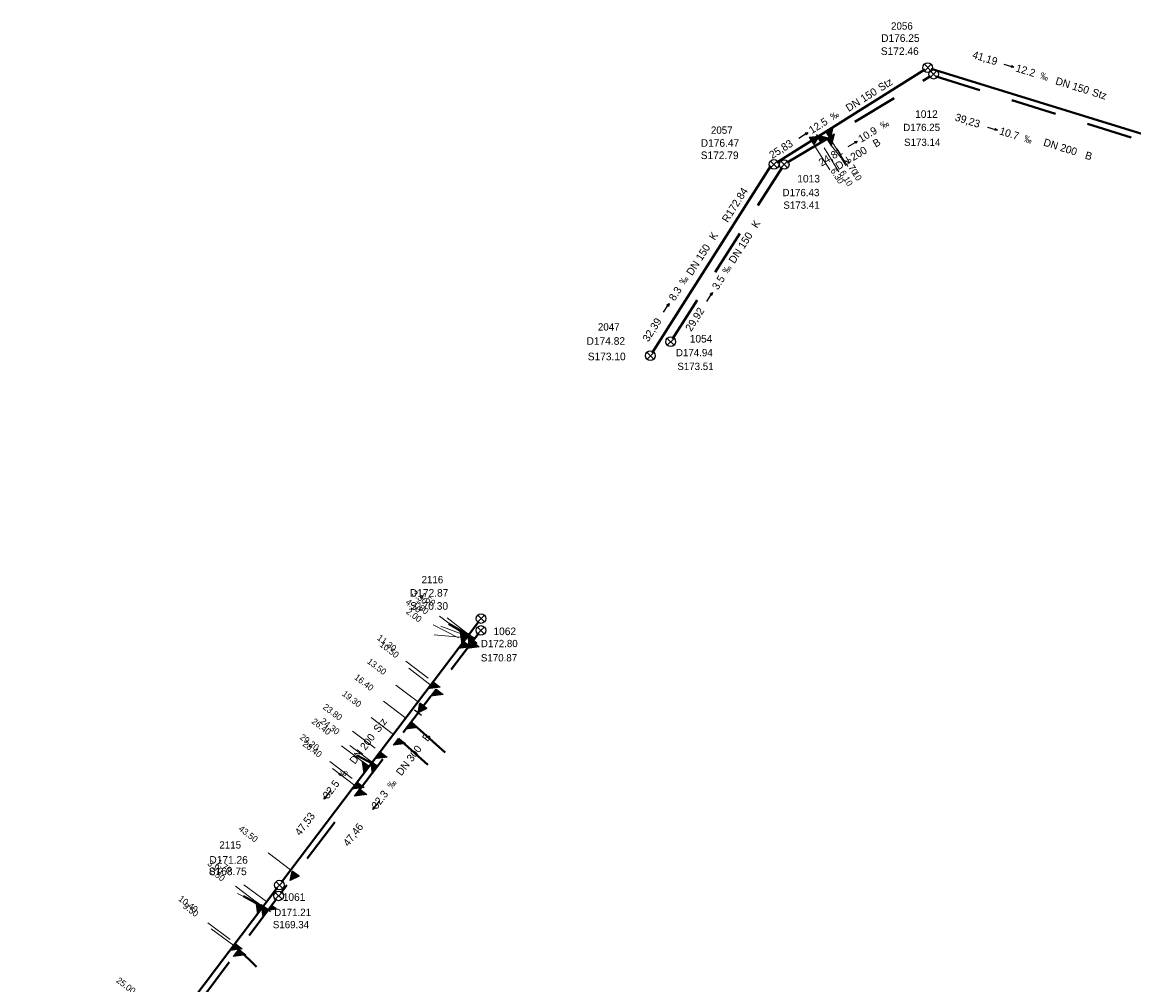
# Model space of a CAD drawing. Header units: millimetres. Extents: x 3490434 to 3491273, y 5754222 to 5754907.
# Tile 6 of 17: x 3490467 to 3490625, y 5754514 to 5754651. Entities that reach past the tile are written whole.
import ezdxf

# ---------------------------------------------------------------- set-up
doc = ezdxf.new("R2010")
doc.units = ezdxf.units.MM
for name, color, linetype in [('Default_kanal_anschluss_l', 7, 'Continuous'), ('Default_kanal_anschluss_s', 7, 'Continuous'), ('Default_kanal_anschluss_t', 7, 'Continuous'), ('Default_kanal_haltungen_l', 7, 'Continuous'), ('Default_kanal_haltungen_s', 7, 'Continuous'), ('Default_kanal_haltungen_t', 7, 'Continuous'), ('Default_kanal_schacht_s', 7, 'Continuous'), ('Default_kanal_schacht_t', 7, 'Continuous')]:
    doc.layers.add(name, color=color, linetype=linetype)
doc.styles.get("Standard").update_dxf_attribs({"font": 'ARIALN.TTF'})

# ---------------------------------------------------------------- blocks, each defined once
blk = doc.blocks.new('Schacht 1001')
at = {"color": 254, "true_color": 0xd3d3d3}
for p, q in [((0.35, 0.35), (-0.35, -0.35)), ((-0.35, 0.35), (0.35, -0.35))]:
    blk.add_line(p, q, dxfattribs=at)
blk.add_circle((0, 0), 0.5, dxfattribs=at)
blk = doc.blocks.new('Promille Kanalhaltung')
at = {"color": 254, "true_color": 0xd3d3d3, "insert": (-1.05, 0), "char_height": 1, "attachment_point": 1, "rotation": 90}
blk.add_mtext_dynamic_manual_height_columns('‰', width=1.5118, gutter_width=12.5, heights=[0], dxfattribs=at)
blk = doc.blocks.new('Fließrichtung Kanalhaltung')
at = {"true_color": 0xd3d3d3}
blk.add_hatch(color=254, dxfattribs=at).paths.add_polyline_path([(0.23, 0.5), (-0.22, 0.5), (0, 0)])
at = {"color": 254, "true_color": 0xd3d3d3}
for p, q in [((0, 0), (-0.22, 0.5)), ((0.23, 0.5), (-0.22, 0.5)), ((0, 2.15), (0, 0.5)), ((0.23, 0.5), (0, 0))]:
    blk.add_line(p, q, dxfattribs=at)
blk = doc.blocks.new('Einlass links')
at = {"true_color": 0xd3d3d3}
blk.add_hatch(color=254, dxfattribs=at).paths.add_polyline_path([(0, 0.62), (0, 0), (-0.62, 0)])
at = {"color": 254, "true_color": 0xd3d3d3}
for p, q in [((-0.62, 0), (0, 0.62)), ((0, 0), (-0.62, 0)), ((0, 0.62), (0, 0))]:
    blk.add_line(p, q, dxfattribs=at)
blk = doc.blocks.new('Einlass rechts')
at = {"true_color": 0xd3d3d3}
blk.add_hatch(color=254, dxfattribs=at).paths.add_polyline_path([(0, 0.62), (0, 0), (0.62, 0)])
at = {"color": 254, "true_color": 0xd3d3d3}
for p, q in [((0, 0.62), (0, 0)), ((0.62, 0), (0, 0.62)), ((0, 0), (0.62, 0))]:
    blk.add_line(p, q, dxfattribs=at)
blk = doc.blocks.new('Einlass rechts verdeckelt')
at = {"true_color": 0xd3d3d3}
blk.add_hatch(color=254, dxfattribs=at).paths.add_polyline_path([(-0.62, 0), (0, 0), (0, 0.62)])
at = {"color": 254, "true_color": 0xd3d3d3}
for p, q in [((0, 0.62), (-0.62, 0)), ((-0.62, 0), (0, 0)), ((-0.31, 0.62), (0.31, 0.62)), ((0, 0), (0, 0.62))]:
    blk.add_line(p, q, dxfattribs=at)
blk = doc.blocks.new('Einlass oben')
at = {"true_color": 0xd3d3d3}
blk.add_hatch(color=254, dxfattribs=at).paths.add_polyline_path([(0, 0.62), (-0.31, 0), (0.31, 0)])
at = {"color": 254, "true_color": 0xd3d3d3}
for p, q in [((-0.31, 0), (0, 0.62)), ((-0.31, 0), (0.31, 0)), ((0, 0.62), (0.31, 0))]:
    blk.add_line(p, q, dxfattribs=at)
blk = doc.blocks.new('Einlass oben verdeckelt')
at = {"true_color": 0xd3d3d3}
blk.add_hatch(color=254, dxfattribs=at).paths.add_polyline_path([(0, 0.62), (-0.31, 0), (0.31, 0)])
at = {"color": 254, "true_color": 0xd3d3d3}
for p, q in [((-0.31, 0), (0, 0.62)), ((-0.31, 0.62), (0.31, 0.62)), ((-0.31, 0), (0.31, 0)), ((0, 0.62), (0.31, 0))]:
    blk.add_line(p, q, dxfattribs=at)

msp = doc.modelspace()

# ---------------------------------------------------------------- linework, layer by layer
at = {"layer": 'Default_kanal_anschluss_l', "color": 13, "lineweight": 13, "true_color": 0xbe6e6e}
for points in [[(3490581.94, 5754634.9), (3490584.07, 5754631.52)], [(3490579.91, 5754633.62), (3490582.04, 5754630.24)], [(3490526.56, 5754566.75), (3490529.75, 5754564.34)], [(3490525.66, 5754565.56), (3490529.27, 5754563.7)], [(3490521.74, 5754560.37), (3490524.93, 5754557.96)], [(3490514.2, 5754550.4), (3490517.39, 5754547.99)], [(3490512.63, 5754548.33), (3490515.82, 5754545.92)], [(3490510.94, 5754546.1), (3490514.13, 5754543.68)], [(3490497.53, 5754528.36), (3490500.72, 5754525.95)], [(3490493.61, 5754523.17), (3490496.81, 5754520.76)]]:
    msp.add_lwpolyline(points, dxfattribs=at)
at = {"layer": 'Default_kanal_anschluss_l', "color": 152, "lineweight": 13, "true_color": 0x006eb4}
for points in [[(3490581.25, 5754633.4), (3490583.31, 5754629.98)], [(3490582.1, 5754633.92), (3490584.6, 5754630.76)], [(3490527.63, 5754566.52), (3490530.81, 5754564.09)], [(3490526.72, 5754565.33), (3490530.63, 5754563.86)], [(3490525.81, 5754564.13), (3490530.51, 5754563.7)], [(3490522.18, 5754559.36), (3490525.36, 5754556.93)], [(3490520.36, 5754556.97), (3490523.54, 5754554.55)], [(3490518.6, 5754554.67), (3490521.78, 5754552.24)], [(3490516.84, 5754552.36), (3490520.03, 5754549.93)], [(3490513.81, 5754548.38), (3490517, 5754545.96)], [(3490511.33, 5754545.12), (3490514.51, 5754542.7)], [(3490502.18, 5754533.11), (3490505.36, 5754530.68)], [(3490498.73, 5754528.54), (3490501.94, 5754526.16)], [(3490497.83, 5754527.34), (3490501.46, 5754525.51)], [(3490494.08, 5754522.28), (3490497.29, 5754519.9)]]:
    msp.add_lwpolyline(points, dxfattribs=at)
at = {"layer": 'Default_kanal_anschluss_l', "color": 152, "lineweight": 40, "true_color": 0x006eb4}
for points in [[(3490531.53, 5754563.55), (3490527.88, 5754565.7)], [(3490522.5, 5754551.7), (3490527.37, 5754547.36)], [(3490520.74, 5754549.39), (3490524.89, 5754545.6)], [(3490517.71, 5754545.41), (3490514.86, 5754546.95)], [(3490502.18, 5754524.98), (3490498.68, 5754526.96)], [(3490498.01, 5754519.36), (3490500.52, 5754516.87)]]:
    msp.add_lwpolyline(points, dxfattribs=at)
at = {"layer": 'Default_kanal_haltungen_l', "color": 13, "lineweight": 40, "true_color": 0xbe6e6e}
for points in [[(3490574.52, 5754631.29), (3490595.54, 5754644.53)], [(3490596.44, 5754644.64), (3490634.83, 5754632.75)], [(3490556.8, 5754604.24), (3490573.64, 5754630.82)], [(3490532.16, 5754566.03), (3490504.09, 5754528.92)], [(3490503.49, 5754528.12), (3490467.22, 5754480.09)]]:
    msp.add_lwpolyline(points, dxfattribs=at)
at = {"layer": 'Default_kanal_haltungen_l', "color": 152, "lineweight": 40, "true_color": 0x006eb4}
for points in [[(3490595.25, 5754642.92), (3490596.37, 5754643.6)], [(3490597.18, 5754643.54), (3490603.39, 5754641.6)], [(3490585.62, 5754637.1), (3490591.19, 5754640.47)], [(3490607.93, 5754640.18), (3490614.14, 5754638.24)], [(3490618.67, 5754636.82), (3490624.88, 5754634.88)], [(3490575.99, 5754631.28), (3490581.55, 5754634.64)], [(3490571.83, 5754625.19), (3490575.29, 5754630.6)], [(3490565.76, 5754615.71), (3490569.27, 5754621.19)], [(3490559.69, 5754606.23), (3490563.2, 5754611.71)], [(3490532.13, 5754564.34), (3490528.19, 5754559.17)], [(3490525.31, 5754555.39), (3490521.37, 5754550.21)], [(3490518.49, 5754546.43), (3490514.55, 5754541.26)], [(3490511.67, 5754537.48), (3490507.73, 5754532.3)], [(3490504.85, 5754528.52), (3490503.98, 5754527.38)], [(3490503.38, 5754526.58), (3490499.5, 5754521.36)], [(3490496.66, 5754517.55), (3490492.78, 5754512.33)]]:
    msp.add_lwpolyline(points, dxfattribs=at)

# ---------------------------------------------------------------- block references
at = {"layer": 'Default_kanal_anschluss_s'}
for name, p, xscale, yscale, rotation in [('Einlass links', (3490580.78, 5754634.17), 2.004983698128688, 2.004983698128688, 301.16), ('Einlass rechts', (3490581.46, 5754635.66), 2.004983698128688, 2.004983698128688, 302.1899999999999), ('Einlass oben', (3490579.43, 5754634.38), 2.004983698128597, 2.004983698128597, 302.1899999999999), ('Einlass rechts', (3490581.63, 5754634.69), 2.004983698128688, 2.004983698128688, 301.16), ('Einlass rechts', (3490530.47, 5754563.8), 2.004983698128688, 2.004983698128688, 142.91), ('Einlass links', (3490529.99, 5754563.16), 2.004983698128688, 2.004983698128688, 142.91), ('Einlass rechts', (3490531.53, 5754563.55), 2.004983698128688, 2.004983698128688, 142.71), ('Einlass oben', (3490531.35, 5754563.31), 2.004983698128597, 2.004983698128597, 142.71), ('Einlass links', (3490531.22, 5754563.15), 2.004983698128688, 2.004983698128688, 142.71), ('Einlass links', (3490525.65, 5754557.42), 2.004983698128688, 2.004983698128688, 142.91), ('Einlass links', (3490526.07, 5754556.39), 2.004983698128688, 2.004983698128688, 142.71), ('Einlass oben verdeckelt', (3490524.26, 5754554), 2.004983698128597, 2.004983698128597, 142.71), ('Einlass links', (3490522.5, 5754551.7), 2.004983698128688, 2.004983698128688, 142.71), ('Einlass links', (3490520.74, 5754549.39), 2.004983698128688, 2.004983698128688, 142.71), ('Einlass links', (3490518.11, 5754547.45), 2.004983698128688, 2.004983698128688, 142.91), ('Einlass rechts', (3490516.54, 5754545.37), 2.004983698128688, 2.004983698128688, 142.91), ('Einlass rechts', (3490517.71, 5754545.41), 2.004983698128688, 2.004983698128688, 142.71), ('Einlass links', (3490514.85, 5754543.14), 2.004983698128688, 2.004983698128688, 142.91), ('Einlass links', (3490515.23, 5754542.15), 2.004983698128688, 2.004983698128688, 142.71), ('Einlass oben', (3490506.08, 5754530.14), 2.004983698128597, 2.004983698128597, 142.71), ('Einlass rechts', (3490501.44, 5754525.4), 2.004983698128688, 2.004983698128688, 142.95), ('Einlass rechts', (3490502.18, 5754524.98), 2.004983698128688, 2.004983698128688, 143.37), ('Einlass rechts verdeckelt', (3490502.66, 5754525.62), 1.336655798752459, 1.336655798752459, 143.37), ('Einlass links', (3490497.52, 5754520.22), 2.004983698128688, 2.004983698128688, 142.95), ('Einlass links', (3490498.01, 5754519.36), 2.004983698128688, 2.004983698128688, 143.37)]:
    msp.add_blockref(name, p, dxfattribs=dict(at, xscale=xscale, yscale=yscale, rotation=rotation))
at = {"layer": 'Default_kanal_haltungen_s'}
for name, p, xscale, yscale, rotation in [('Fließrichtung Kanalhaltung', (3490608.21, 5754644.85), 0.6938176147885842, 0.6938176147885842, 72.83), ('Promille Kanalhaltung', (3490611.85, 5754643.2), 0.9867103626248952, 0.9867103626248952, 252.83), ('Promille Kanalhaltung', (3490582.53, 5754637.25), 0.9867103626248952, 0.9867103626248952, 302.2), ('Promille Kanalhaltung', (3490589.6, 5754635.98), 0.9867103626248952, 0.9867103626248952, 301.16), ('Fließrichtung Kanalhaltung', (3490578.9, 5754635.56), 0.6938176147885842, 0.6938176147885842, 122.2), ('Fließrichtung Kanalhaltung', (3490605.89, 5754635.9), 0.6938176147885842, 0.6938176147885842, 72.73), ('Fließrichtung Kanalhaltung', (3490585.95, 5754634.35), 0.6938176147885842, 0.6938176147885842, 121.14), ('Promille Kanalhaltung', (3490609.53, 5754634.25), 0.9867103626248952, 0.9867103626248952, 252.73), ('Promille Kanalhaltung', (3490567.56, 5754615.35), 0.9867103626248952, 0.9867103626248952, 327.38), ('Promille Kanalhaltung', (3490561.44, 5754613.8), 0.9867103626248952, 0.9867103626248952, 327.33), ('Fließrichtung Kanalhaltung', (3490565.34, 5754612.81), 0.6938176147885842, 0.6938176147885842, 147.38), ('Fließrichtung Kanalhaltung', (3490559.21, 5754611.26), 0.6938176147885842, 0.6938176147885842, 147.33), ('Promille Kanalhaltung', (3490512.92, 5754543.62), 0.9867103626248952, 0.9867103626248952, 322.9), ('Promille Kanalhaltung', (3490519.86, 5754542.14), 0.9867103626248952, 0.9867103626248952, 322.71), ('Fließrichtung Kanalhaltung', (3490510.13, 5754540.76), 0.6938176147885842, 0.6938176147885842, 322.9), ('Fließrichtung Kanalhaltung', (3490517.06, 5754539.29), 0.6938176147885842, 0.6938176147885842, 322.71)]:
    msp.add_blockref(name, p, dxfattribs=dict(at, xscale=xscale, yscale=yscale, rotation=rotation))
at = {"layer": 'Default_kanal_schacht_s', "xscale": 1.367398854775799, "yscale": 1.367398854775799}
for p in [(3490595.96, 5754644.79), (3490596.8, 5754643.86), (3490574.1, 5754631.03), (3490575.56, 5754631.02), (3490559.42, 5754605.81), (3490556.53, 5754603.82), (3490532.46, 5754566.43), (3490532.44, 5754564.74), (3490503.79, 5754528.52), (3490503.68, 5754526.98)]:
    msp.add_blockref('Schacht 1001', p, dxfattribs=at)

# ---------------------------------------------------------------- texts
at = {"layer": 'Default_kanal_anschluss_l', "color": 13, "true_color": 0xbe6e6e, "style": ''}
for s, height, p in [('2056', 1.036, (3490590.75, 5754650.2)), ('D176.25', 1.081, (3490589.34, 5754648.46)), ('S172.46', 1.081, (3490589.3, 5754646.6)), ('2057', 1.036, (3490565.14, 5754635.39)), ('D176.47', 1.081, (3490563.69, 5754633.54)), ('S172.79', 1.081, (3490563.69, 5754631.79))]:
    msp.add_text(s, height=height, dxfattribs=at).set_placement(p)
at = {"layer": 'Default_kanal_anschluss_l', "color": 9, "true_color": 0xc0c0c0, "style": ''}
for s, height, rotation, p in [('41,19', 1.081, 342.82, (3490602.22, 5754646.18)), ('12.2', 1.081, 342.83, (3490608.38, 5754644.28)), ('Stz', 1.081, 32.18, (3490589.33, 5754641.38)), ('DN 150', 1.081, 342.82, (3490614.03, 5754642.45)), ('DN 150', 1.081, 32.19, (3490584.73, 5754638.48)), ('Stz', 1.081, 342.82, (3490619.23, 5754640.84)), ('12.5', 1.081, 32.2, (3490579.49, 5754635.34)), ('39,23', 1.081, 342.74, (3490599.75, 5754637.29)), ('10.9', 1.081, 31.16, (3490586.49, 5754634.1)), ('10.7', 1.081, 342.73, (3490606.06, 5754635.33)), ('25,83', 1.081, 32.19, (3490573.85, 5754631.79)), ('B', 1.08, 31.15, (3490588.56, 5754633.41)), ('DN 200', 1.081, 342.74, (3490612.32, 5754633.72)), ('24,81', 1.081, 31.15, (3490580.86, 5754630.7)), ('DN 200', 1.081, 31.16, (3490583.26, 5754630.21)), ('B', 1.08, 342.77, (3490618.23, 5754631.88)), ('R172.84', 1.081, 57.66, (3490567.53, 5754622.67)), ('K', 1.08, 57.37, (3490571.71, 5754621.86)), ('K', 1.08, 57.31, (3490565.7, 5754620.15)), ('DN 150', 1.081, 57.38, (3490568.49, 5754616.83)), ('3.5', 1.081, 57.38, (3490566.12, 5754613.1))]:
    msp.add_text(s, height=height, rotation=rotation, dxfattribs=at).set_placement(p)
at = {"layer": 'Default_kanal_anschluss_l', "color": 152, "true_color": 0x006eb4, "style": ''}
for s, height, p in [('1012', 1.081, (3490594.17, 5754637.65)), ('D176.25', 1.036, (3490592.48, 5754635.78)), ('S173.14', 1.036, (3490592.6, 5754633.66)), ('1013', 1.081, (3490577.42, 5754628.46)), ('D176.43', 1.036, (3490575.32, 5754626.51)), ('S173.41', 1.036, (3490575.44, 5754624.72))]:
    msp.add_text(s, height=height, dxfattribs=at).set_placement(p)
at = {"layer": 'Default_kanal_anschluss_l', "color": 13, "true_color": 0xbe6e6e, "style": ''}
for s, p in [('8.70', (3490584.1, 5754631.46)), ('6.30', (3490582.09, 5754630.15))]:
    msp.add_text(s, height=0.901, rotation=302.19, dxfattribs=at).set_placement(p)
at = {"layer": 'Default_kanal_anschluss_l', "color": 152, "true_color": 0x006eb4, "style": ''}
for s, p in [('7.10', (3490584.68, 5754630.61)), ('6.10', (3490583.4, 5754629.84))]:
    msp.add_text(s, height=0.901, rotation=301.15, dxfattribs=at).set_placement(p)
at = {"layer": 'Default_kanal_anschluss_t', "color": 13, "true_color": 0xbe6e6e, "style": ''}
for s, rotation, p in [('8.70', 302.19, (3490584.1, 5754631.46)), ('6.30', 302.19, (3490582.09, 5754630.15)), ('3.30', 322.9, (3490522.52, 5754569.81)), ('4.10', 322.9, (3490521.64, 5754568.59)), ('11.30', 322.9, (3490517.59, 5754563.51)), ('23.80', 322.9, (3490509.88, 5754553.67)), ('26.40', 322.9, (3490508.28, 5754551.62)), ('29.20', 322.9, (3490506.59, 5754549.38)), ('3.90', 322.94, (3490493.46, 5754531.43)), ('10.40', 322.94, (3490489.35, 5754526.39)), ('25.00', 322.94, (3490480.5, 5754514.78))]:
    msp.add_text(s, height=0.901, rotation=rotation, dxfattribs=at).set_placement(p)
at = {"layer": 'Default_kanal_anschluss_t', "color": 152, "true_color": 0x006eb4, "style": ''}
for s, rotation, p in [('7.10', 301.15, (3490584.68, 5754630.61)), ('6.10', 301.15, (3490583.4, 5754629.84)), ('1.50', 322.7, (3490523.66, 5754569.55)), ('2.00', 322.7, (3490521.72, 5754567.25)), ('1.80', 322.7, (3490522.72, 5754568.37)), ('10.50', 322.7, (3490517.95, 5754562.57)), ('13.50', 322.7, (3490516.17, 5754560.17)), ('16.40', 322.7, (3490514.35, 5754557.9)), ('19.30', 322.7, (3490512.62, 5754555.57)), ('24.30', 322.7, (3490509.51, 5754551.66)), ('28.40', 322.7, (3490507, 5754548.42)), ('43.50', 322.7, (3490497.9, 5754536.36)), ('1.70', 323.36, (3490494.69, 5754531.55)), ('2.50', 323.36, (3490493.74, 5754530.38)), ('9.50', 323.36, (3490489.98, 5754525.33))]:
    msp.add_text(s, height=0.901, rotation=rotation, dxfattribs=at).set_placement(p)
at = {"layer": 'Default_kanal_haltungen_t', "color": 9, "true_color": 0xc0c0c0, "style": ''}
for s, height, rotation, p in [('41,19', 1.081, 342.82, (3490602.22, 5754646.18)), ('12.2', 1.081, 342.83, (3490608.38, 5754644.28)), ('Stz', 1.081, 32.18, (3490589.33, 5754641.38)), ('DN 150', 1.081, 342.82, (3490614.03, 5754642.45)), ('DN 150', 1.081, 32.19, (3490584.73, 5754638.48)), ('Stz', 1.081, 342.82, (3490619.23, 5754640.84)), ('12.5', 1.081, 32.2, (3490579.49, 5754635.34)), ('39,23', 1.081, 342.74, (3490599.75, 5754637.29)), ('10.9', 1.081, 31.16, (3490586.49, 5754634.1)), ('10.7', 1.081, 342.73, (3490606.06, 5754635.33)), ('25,83', 1.081, 32.19, (3490573.85, 5754631.79)), ('B', 1.08, 31.15, (3490588.56, 5754633.41)), ('DN 200', 1.081, 342.74, (3490612.32, 5754633.72)), ('24,81', 1.081, 31.15, (3490580.86, 5754630.7)), ('DN 200', 1.081, 31.16, (3490583.26, 5754630.21)), ('B', 1.08, 342.77, (3490618.23, 5754631.88)), ('R172.84', 1.081, 57.66, (3490567.53, 5754622.67)), ('K', 1.08, 57.37, (3490571.71, 5754621.86)), ('K', 1.08, 57.31, (3490565.7, 5754620.15)), ('DN 150', 1.081, 57.38, (3490568.49, 5754616.83)), ('DN 150', 1.081, 57.33, (3490562.47, 5754615.12)), ('3.5', 1.081, 57.38, (3490566.12, 5754613.1)), ('8.3', 1.081, 57.33, (3490559.97, 5754611.51)), ('29,92', 1.081, 57.37, (3490562.32, 5754607.18)), ('32,39', 1.081, 57.34, (3490556.24, 5754605.7)), ('Stz', 1.081, 52.91, (3490517.91, 5754550.11)), ('DN 200', 1.081, 52.91, (3490514.52, 5754545.63)), ('B', 1.08, 52.72, (3490524.85, 5754548.85)), ('DN 300', 1.081, 52.71, (3490521.13, 5754543.97)), ('32.5', 1.081, 52.9, (3490510.71, 5754540.69)), ('32.3', 1.081, 52.71, (3490517.63, 5754539.22)), ('47,53', 1.081, 52.9, (3490506.74, 5754535.45)), ('47,46', 1.081, 52.71, (3490513.6, 5754533.92))]:
    msp.add_text(s, height=height, rotation=rotation, dxfattribs=at).set_placement(p)
at = {"layer": 'Default_kanal_schacht_t', "color": 13, "true_color": 0xbe6e6e, "style": ''}
for s, height, p in [('2056', 1.036, (3490590.75, 5754650.2)), ('D176.25', 1.081, (3490589.34, 5754648.46)), ('S172.46', 1.081, (3490589.3, 5754646.6)), ('2057', 1.036, (3490565.14, 5754635.39)), ('D176.47', 1.081, (3490563.69, 5754633.54)), ('S172.79', 1.081, (3490563.69, 5754631.79)), ('2047', 1.036, (3490549.07, 5754607.4)), ('D174.82', 1.081, (3490547.46, 5754605.37)), ('S173.10', 1.081, (3490547.63, 5754603.17)), ('2116', 1.036, (3490524, 5754571.45)), ('D172.87', 1.081, (3490522.34, 5754569.54)), ('S170.30', 1.081, (3490522.38, 5754567.68)), ('2115', 1.036, (3490495.25, 5754533.71)), ('D171.26', 1.081, (3490493.83, 5754531.56)), ('S168.75', 1.081, (3490493.75, 5754529.93))]:
    msp.add_text(s, height=height, dxfattribs=at).set_placement(p)
at = {"layer": 'Default_kanal_schacht_t', "color": 152, "true_color": 0x006eb4, "style": ''}
for s, height, p in [('1012', 1.081, (3490594.17, 5754637.65)), ('D176.25', 1.036, (3490592.48, 5754635.78)), ('S173.14', 1.036, (3490592.6, 5754633.66)), ('1013', 1.081, (3490577.42, 5754628.46)), ('D176.43', 1.036, (3490575.32, 5754626.51)), ('S173.41', 1.036, (3490575.44, 5754624.72)), ('1054', 1.081, (3490562.13, 5754605.69)), ('D174.94', 1.036, (3490560.16, 5754603.74)), ('S173.51', 1.036, (3490560.36, 5754601.79)), ('1062', 1.081, (3490534.22, 5754564.07)), ('D172.80', 1.036, (3490532.43, 5754562.36)), ('S170.87', 1.036, (3490532.43, 5754560.33)), ('1061', 1.081, (3490504.26, 5754526.27)), ('D171.21', 1.036, (3490503.05, 5754524.12)), ('S169.34', 1.036, (3490502.85, 5754522.38))]:
    msp.add_text(s, height=height, dxfattribs=at).set_placement(p)

doc.saveas('drawing.dxf')
